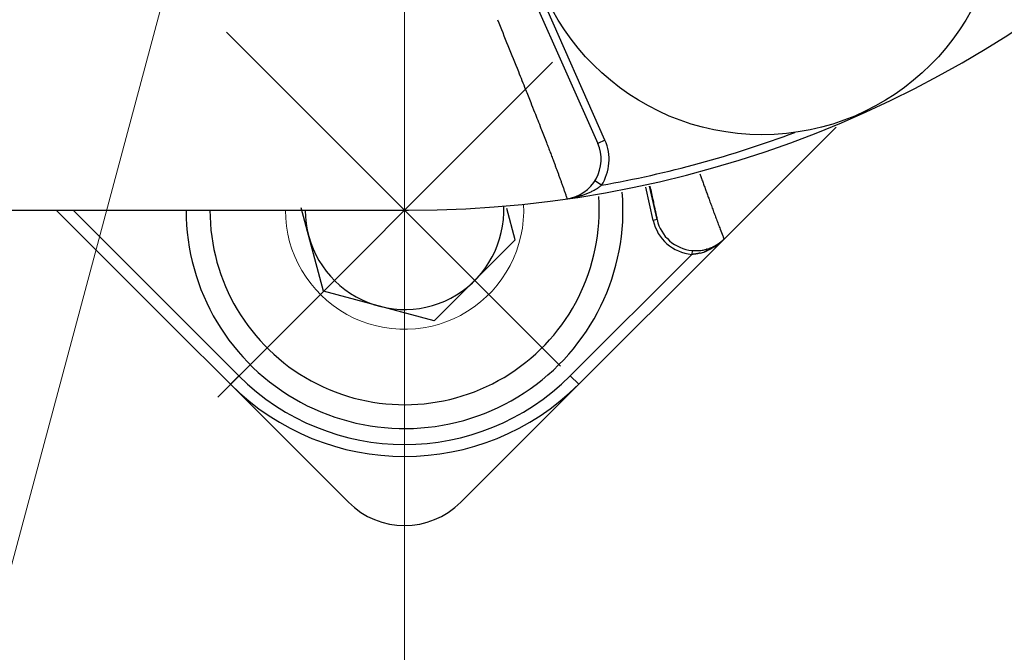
# Model space of a CAD drawing. Header units: millimetres. Extents: x 0 to 1300, y 0 to 891.
# Tile 26 of 146: x 594 to 607, y 258 to 266. Entities that reach past the tile are written whole.
import ezdxf

# ---------------------------------------------------------------- set-up
doc = ezdxf.new("R2010")
doc.units = ezdxf.units.MM
doc.header["$LTSCALE"] = 0.545669
doc.linetypes.add('CENTER', pattern=[50.8, 31.75, -6.35, 6.35, -6.35])
doc.layers.add('NoLayerName_001', color=7, linetype='Continuous')
doc.layers.add('NoLayerName_008', color=7, linetype='Continuous')

# ---------------------------------------------------------------- blocks, each defined once
blk = doc.blocks.new('DIM_0003')
at = {"color": 3, "linetype": 'Continuous', "lineweight": 13}
blk.add_arc((60.066, 60.917), 60.066, 345, 255, dxfattribs=at)

msp = doc.modelspace()

# ---------------------------------------------------------------- linework, layer by layer
at = {"layer": 'NoLayerName_001', "color": 4, "linetype": 'CENTER', "lineweight": 13}
for p, q in [((599.10164849, 300.32718784), (599.10164849, 250.23311567)), ((601.06397384, 261.82746986), (596.86035195, 266.03109175)), ((596.74952102, 261.43766774), (600.96471781, 265.65286452))]:
    msp.add_line(p, q, dxfattribs=at)
at = {"layer": 'NoLayerName_001', "color": 60, "linetype": 'CENTER', "lineweight": 13}
msp.add_line((592.15887493, 251.87972579), (600.28916259, 282.22237244), dxfattribs=at)
at = {"layer": 'NoLayerName_001', "color": 60, "linetype": 'Continuous', "lineweight": 25}
for p, q in [((600.72137213, 266.46516322), (601.53357677, 264.63085835)), ((601.62501412, 264.67134553), (600.81280947, 266.5056504)), ((599.80875527, 260.11283994), (604.53376516, 264.83784983)), ((601.62501412, 264.67134553), (601.53357677, 264.63085835)), ((601.58145828, 264.10453036), (601.49728024, 264.15851237)), ((602.23192631, 263.6604055), (602.13732799, 264.0805797)), ((602.28070466, 263.67138748), (602.18610208, 264.0915806)), ((593.65164849, 263.79050947), (599.15164849, 263.79050947)), ((594.71687218, 263.79050947), (598.39454171, 260.11283994)), ((594.92900421, 263.79050947), (597.01532635, 261.70418733)), ((602.28070466, 263.67138749), (602.23192631, 263.6604055)), ((601.18797063, 261.70418733), (602.71697974, 263.23319645)), ((602.72167125, 263.28294989), (602.71697974, 263.23319645)), ((596.90926034, 261.59812132), (597.01532635, 261.70418733)), ((601.29403665, 261.59812132), (601.18797063, 261.70418733))]:
    msp.add_line(p, q, dxfattribs=at)
at = {"layer": 'NoLayerName_001', "color": 4, "linetype": 'Continuous', "lineweight": 25}
for p, q in [((598.08102777, 262.76988875), (597.79987794, 263.81915419)), ((600.49584233, 263.41693636), (600.39015883, 263.81135255)), ((599.4752216, 262.39631563), (600.49584233, 263.41693636)), ((599.4752216, 262.39631563), (598.08102777, 262.76988875))]:
    msp.add_line(p, q, dxfattribs=at)
at = {"layer": 'NoLayerName_001', "color": 60, "linetype": 'Continuous', "lineweight": 25}
msp.add_circle((603.60164849, 267.74050947), 3, dxfattribs=at)
for centre, radius, start, end in [((599.15164849, 277.79050947), 14, 270, 90), ((601.07639005, 264.42842244), 0.59999937, 327.328611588, 23.883095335), ((599.15164849, 277.79050947), 13.9, 280.067395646, 290.488517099), ((601.07639005, 264.42842244), 0.5, 278.196788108, 23.883095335), ((601.22440166, 264.55389362), 0.5739484, 306.539355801, 308.470072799), ((602.76884126, 263.78097249), 0.50026634, 192.652925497, 264.589394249), ((602.76887166, 263.78105763), 0.5503268, 192.66407404, 264.589242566), ((602.76877528, 263.77948062), 0.49965627, 293.228201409, 315.004907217), ((602.77054219, 263.77648625), 0.49628954, 293.561383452, 314.997857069), ((602.61575759, 263.93011539), 0.71437143, 302.984065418, 315.064029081), ((602.7764546, 263.75499553), 0.47401699, 280.496816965, 285.891435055), ((602.76978307, 263.77806811), 0.49804297, 285.902668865, 293.568689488), ((602.76833479, 263.78020761), 0.50049807, 285.995009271, 293.241717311), ((602.7714068, 263.80944798), 0.52884981, 264.603578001, 269.65342256), ((602.7712904, 263.7965074), 0.51590876, 269.657657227, 273.201957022), ((602.77290217, 263.77426279), 0.49360899, 273.159384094, 280.494826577), ((602.68180282, 263.79539432), 0.56383199, 284.525986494, 290.889413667), ((602.67775479, 263.80699486), 0.57611354, 290.854168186, 292.353961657), ((602.65761033, 263.85598742), 0.62908589, 292.353727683, 294.039915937), ((599.10164849, 263.79050947), 2.95050486, 225, 315), ((599.10164849, 263.79050947), 3.10050506, 225, 315), ((599.10164849, 260.81994672), 1, 225, 314.999999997)]:
    msp.add_arc(centre, radius, start, end, dxfattribs=at)
at = {"layer": 'NoLayerName_001', "color": 4, "linetype": 'Continuous', "lineweight": 25}
for radius, end in [(2.75, 4.765823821), (2.45, 4.057947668)]:
    msp.add_arc((599.10164849, 263.79050947), radius, 180, end, dxfattribs=at)
at = {"layer": 'NoLayerName_001', "color": 4, "linetype": 'Continuous', "lineweight": 13}
msp.add_arc((599.10164849, 263.78979521), 1.5, 179.972716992, 2.8968309, dxfattribs=at)
at = {"layer": 'NoLayerName_001', "color": 7, "linetype": 'Continuous', "lineweight": 25}
msp.add_arc((599.10164849, 263.78979521), 1.25, 179.96726039, 2.390802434, dxfattribs=at)
at = {"layer": 'NoLayerName_001', "color": 60, "linetype": 'Continuous', "lineweight": 25}
for points, knots in [([(600.27127249, 266.189293), (600.35899406, 265.97161478), (600.4772099, 265.67924639), (600.6163358, 265.33204795), (600.68422623, 265.16172931), (600.73558508, 265.03219259), (600.7786459, 264.92303442), (600.81614273, 264.82744961), (600.85078241, 264.73862237), (600.87994175, 264.66340204), (600.90630777, 264.59496488), (600.92991377, 264.53332401), (600.95338307, 264.47163093), (600.9741121, 264.41674236), (600.99214317, 264.36867468), (601.00751631, 264.3274431), (601.02279941, 264.28617804), (601.03798433, 264.24487674), (601.05306367, 264.20353677), (601.0680305, 264.16215597), (601.08040143, 264.12763546), (601.09022747, 264.09999387), (601.09755872, 264.07924907), (601.10484816, 264.05848951), (601.11209461, 264.03771507), (601.11930164, 264.01692683), (601.12645899, 263.99612114), (601.13594727, 263.96836167), (601.14296459, 263.94750859), (601.14766467, 263.93361427)], [0, 0, 0, 0, 0.7040666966, 0.94608978, 1.1221065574, 1.2541190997, 1.3641295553, 1.47414002, 1.5621484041, 1.6501568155, 1.7161631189, 1.782169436, 1.8481757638, 1.9141821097, 1.9581863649, 2.0021906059, 2.0461948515, 2.0901991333, 2.1342034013, 2.1782076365, 2.2222118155, 2.2442138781, 2.2662159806, 2.2882181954, 2.3102203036, 2.3322219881, 2.354224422, 2.3762273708, 2.4202306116, 2.4202306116, 2.4202306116, 2.4202306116]), ([(602.81934314, 264.24939351), (602.82492691, 264.23364661), (602.83700383, 264.19952074), (602.85572546, 264.14706975), (602.87547817, 264.09203023), (602.89533854, 264.03702947), (602.91529889, 263.98206494), (602.9363124, 263.92452046), (602.95839202, 263.86440095), (602.98155129, 263.80171164), (603.00482641, 263.73906529), (603.02821235, 263.67646019), (603.05170821, 263.6138964), (603.07827076, 263.54356047), (603.09903737, 263.48889662), (603.11282387, 263.45243039), (603.11667122, 263.44197655), (603.11965509, 263.43417503), (603.12125311, 263.42884099), (603.12209955, 263.42619492)], [0, 0, 0, 0, 0.05012276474, 0.10859938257, 0.16707602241, 0.22555262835, 0.28402920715, 0.34250578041, 0.4093361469, 0.4761665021, 0.5429968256, 0.60982714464, 0.67665746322, 0.74348776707, 0.83537948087, 0.8520879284, 0.86043916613, 0.86880047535, 0.87713494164, 0.87713494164, 0.87713494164, 0.87713494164]), ([(601.14767677, 263.93353032), (601.15510447, 263.93467469), (601.16997861, 263.93685659), (601.19218976, 263.94077247), (601.2143329, 263.94507853), (601.23638862, 263.94984775), (601.25835071, 263.95506573), (601.2802094, 263.96074144), (601.30195589, 263.96687764), (601.32358111, 263.9734787), (601.34507604, 263.98054867), (601.36643052, 263.98809086), (601.38762929, 263.99610826), (601.40864433, 264.00462103), (601.4294433, 264.01364652), (601.44999288, 264.02320235), (601.47026029, 264.03330536), (601.4902109, 264.04397498), (601.50981683, 264.05522128), (601.52902501, 264.06708918), (601.54787616, 264.07949386), (601.56000059, 264.0883882), (601.56611608, 264.09275587)], [0, 0, 0, 0, 0.02254602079, 0.04509694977, 0.0676535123, 0.0902167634, 0.11278810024, 0.13536927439, 0.15796240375, 0.18056998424, 0.20319490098, 0.22584043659, 0.24850638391, 0.27118175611, 0.29385523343, 0.31651762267, 0.3391620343, 0.36178406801, 0.38438200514, 0.40695700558, 0.42951330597, 0.45205841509, 0.45205841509, 0.45205841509, 0.45205841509]), ([(602.19080758, 264.09158224), (602.20379665, 264.0321077), (602.22220603, 263.94815924), (602.24420548, 263.8466684), (602.2562158, 263.79064573), (602.26368563, 263.75562344), (602.2681277, 263.73460128), (602.27033442, 263.72408772), (602.27389861, 263.70654145), (602.27778203, 263.68905404), (602.28010052, 263.67491662), (602.28070466, 263.67138748)], [0, 0, 0, 0, 0.1826292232, 0.25782974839, 0.31154308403, 0.35451609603, 0.36525963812, 0.37600231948, 0.38674356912, 0.41897550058, 0.42971691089, 0.42971691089, 0.42971691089, 0.42971691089]), ([(602.90624777, 263.29909441), (602.90590404, 263.29896315), (602.90520087, 263.29873851), (602.90424127, 263.29817422), (602.90334871, 263.29750143), (602.90252997, 263.29671282), (602.90178033, 263.2958334), (602.90109849, 263.29487885), (602.90048259, 263.29386717), (602.89993118, 263.29281568), (602.89944288, 263.2917418), (602.89901501, 263.29066009), (602.89864463, 263.28957835), (602.89832736, 263.28849824), (602.89805714, 263.28741834), (602.89782793, 263.28633701), (602.89763367, 263.28525264), (602.89746844, 263.28416357), (602.89732578, 263.28306879), (602.89720231, 263.28196795), (602.89709823, 263.28086158), (602.89701312, 263.27975089), (602.8969468, 263.27863712), (602.89689881, 263.27752151), (602.89686963, 263.2764053), (602.89685623, 263.27528972), (602.89686454, 263.27454645), (602.89686655, 263.27417513)], [0, 0, 0, 0, 0.001103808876, 0.002205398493, 0.003319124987, 0.004452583, 0.005607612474, 0.006781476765, 0.007967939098, 0.009158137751, 0.010341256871, 0.011505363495, 0.012646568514, 0.013770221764, 0.014881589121, 0.015985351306, 0.017085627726, 0.018186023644, 0.019289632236, 0.020397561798, 0.021509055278, 0.022623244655, 0.023739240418, 0.024856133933, 0.025972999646, 0.027088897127, 0.028202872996, 0.028202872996, 0.028202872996, 0.028202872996]), ([(603.00466551, 263.33088491), (603.00321567, 263.32995282), (603.00032108, 263.3280807), (602.99594863, 263.32532014), (602.99155799, 263.32258835), (602.98714582, 263.3198906), (602.98271301, 263.3172257), (602.9782594, 263.31459425), (602.97378526, 263.31199647), (602.96929085, 263.30943274), (602.96477648, 263.30690344), (602.96024244, 263.30440894), (602.95568903, 263.30194963), (602.95111655, 263.29952587), (602.9465253, 263.29713804), (602.94191557, 263.29478652), (602.93728769, 263.29247167), (602.93264188, 263.29019397), (602.92797866, 263.28795336), (602.92329758, 263.28575185), (602.91860168, 263.28358375), (602.91545434, 263.28217583), (602.91388292, 263.28146726)], [0, 0, 0, 0, 0.00517083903, 0.01034165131, 0.01551266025, 0.02068409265, 0.02585617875, 0.03102907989, 0.03620270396, 0.04137690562, 0.04655154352, 0.05172648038, 0.05690158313, 0.06207672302, 0.06725177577, 0.07242662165, 0.07760114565, 0.08277523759, 0.08794879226, 0.0931217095, 0.09829389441, 0.10346525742, 0.10346525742, 0.10346525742, 0.10346525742]), ([(602.82322264, 263.24958579), (602.8214844, 263.24914483), (602.81801105, 263.2482505), (602.81278224, 263.24698348), (602.80754248, 263.24576137), (602.80228976, 263.24459244), (602.79702472, 263.24347481), (602.79174751, 263.24240936), (602.78645869, 263.2413963), (602.78115896, 263.2404361), (602.77584905, 263.23952914), (602.77052972, 263.23867586), (602.76520169, 263.23787666), (602.75986572, 263.23713198), (602.75452254, 263.23644221), (602.7491729, 263.2358078), (602.74381753, 263.2352291), (602.73845717, 263.23470672), (602.7330926, 263.23424042), (602.72772442, 263.23383306), (602.72235386, 263.2334759), (602.71877068, 263.2332943), (602.71697974, 263.23319645)], [0, 0, 0, 0, 0.0053799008, 0.0107597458, 0.01613994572, 0.0215209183, 0.0269030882, 0.03228674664, 0.03767171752, 0.04305773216, 0.04844452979, 0.0538318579, 0.05921947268, 0.06460713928, 0.06999463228, 0.075381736, 0.0807682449, 0.08615396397, 0.09153870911, 0.09692230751, 0.10230459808, 0.1076854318, 0.1076854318, 0.1076854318, 0.1076854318])]:
    msp.add_open_spline(points, degree=3, knots=knots, dxfattribs=at)
at = {"layer": 'NoLayerName_008', "color": 60, "linetype": 'Continuous', "lineweight": 25}
msp.add_line((593.65164808, 263.79050947), (599.15164849, 263.79050947), dxfattribs=at)

# ---------------------------------------------------------------- block references
at = {"layer": 'NoLayerName_001', "color": 3, "linetype": 'Continuous', "lineweight": 13}
msp.add_blockref('DIM_0003', (539.03552246, 216.87330627), dxfattribs=at)

doc.saveas('drawing.dxf')
